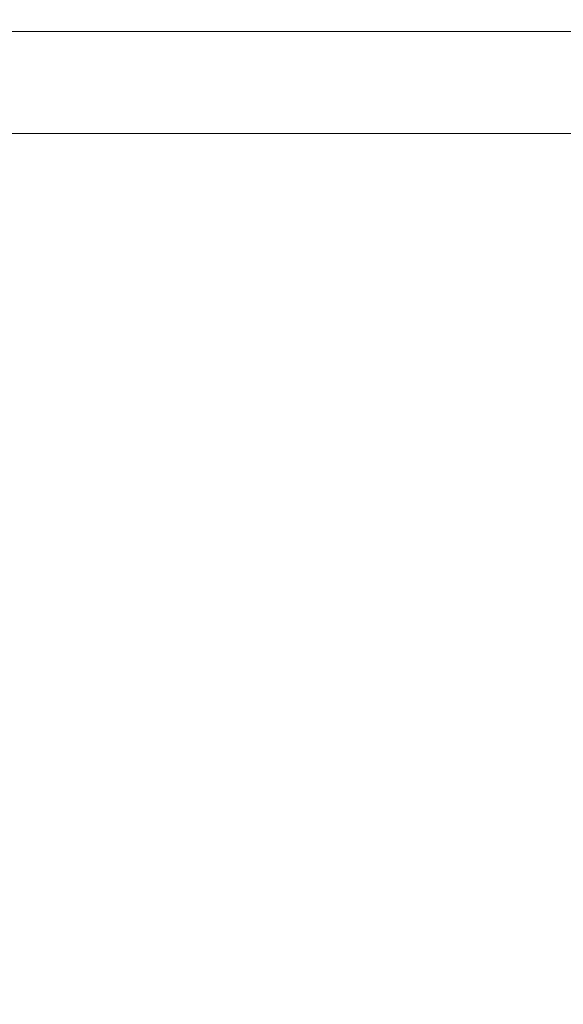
# Model space of a CAD drawing. Header units: millimetres. Extents: x 58537 to 97688, y -8921 to 14216.
# Tile 76 of 189: x 68601 to 68624, y 809 to 851. Entities that reach past the tile are written whole.
import ezdxf

# ---------------------------------------------------------------- set-up
doc = ezdxf.new("R2010")
doc.units = ezdxf.units.MM
doc.header["$MEASUREMENT"] = 0
doc.linetypes.add('Wipeout_Contour', pattern=[1000, 0, -1000])
doc.layers.add('Nowe_A-Armatura', color=7, linetype='Continuous')
doc.layers.add('Nowe_A-Wymiary-Zewnętrzne', color=7, linetype='Continuous')
doc.layers.add('Nowe_A-Armatura_Nr_pióra__1', color=7, linetype='Continuous', lineweight=13)
doc.layers.add('Nowe_A-Wymiary-Zewnętrzne_Nr_pióra__46', color=5, linetype='Continuous', lineweight=15)
doc.layers.add('Nowe_A-Wymiary-Zewnętrzne_Nr_pióra__45', color=7, linetype='Continuous', lineweight=15, true_color=0x40a5ff)
doc.layers.add('Nowe_A-Wymiary-Zewnętrzne_Nr_pióra__85', color=7, linetype='Continuous', lineweight=13, true_color=0x80c2ff)
doc.styles.add('STYL_AUTOMATYCZNY_2', font='arial.ttf')
doc.dimstyles.new('STYL_AUTOMATYCZNY__1', dxfattribs={"dimtxt": 125, "dimasz": 47.5, "dimexe": 0.18, "dimexo": 20, "dimgap": 0, "dimtad": 1, "dimdec": 1, "dimlfac": 0.1, "dimzin": 0, "dimdsep": 46, "dimtxsty": 'STYL_AUTOMATYCZNY_2', "dimblk": 'ARROWHEAD_11', "dimblk1": 'ARROWHEAD_11', "dimblk2": 'ARROWHEAD_11', "dimcen": 0.09, "dimclrd": 256, "dimclre": 256, "dimclrt": 5, "dimadec": 1, "dimazin": 0, "dimtfac": 1, "dimtdec": 4, "dimtmove": 0, "dimatfit": 3, "dimfxl": 0, "dimtolj": 1, "dimtzin": 0, "dimarcsym": 0})

# ---------------------------------------------------------------- blocks, each defined once
blk = doc.blocks.new('ElemPrzekroju_385')
at = {"color": 254, "linetype": 'Wipeout_Contour', "lineweight": 0, "ltscale": 205864.362379}
blk.add_wipeout([(68612.46, 849.85), (68618.31, 849.85), (68618.31, 850)], dxfattribs=at).dxf.layer = 'Nowe_A-Armatura'
at = {"color": 254, "linetype": 'Wipeout_Contour', "lineweight": 0, "ltscale": 205808.177652}
blk.add_wipeout([(68590.91, 827.54), (68601.29, 827.54), (68601.29, 845.67)], dxfattribs=at).dxf.layer = 'Nowe_A-Armatura'
at = {"color": 254, "linetype": 'Wipeout_Contour', "lineweight": 0, "ltscale": 205806.898195}
blk.add_wipeout([(68590.91, 791.78), (68601.29, 791.78), (68601.29, 809.56)], dxfattribs=at).dxf.layer = 'Nowe_A-Armatura'
at = {"color": 254, "linetype": 'Wipeout_Contour', "lineweight": 0, "ltscale": 205859.526995}
blk.add_wipeout([(68618.31, 850), (68612.46, 850), (68612.46, 849.85)], dxfattribs=at).dxf.layer = 'Nowe_A-Armatura'
at = {"color": 254, "linetype": 'Wipeout_Contour', "lineweight": 0, "ltscale": 205799.031644}
blk.add_wipeout([(68601.29, 845.67), (68590.91, 845.67), (68590.91, 827.54)], dxfattribs=at).dxf.layer = 'Nowe_A-Armatura'
at = {"color": 254, "linetype": 'Wipeout_Contour', "lineweight": 0, "ltscale": 205797.738024}
blk.add_wipeout([(68601.29, 809.56), (68590.91, 809.56), (68590.91, 791.78)], dxfattribs=at).dxf.layer = 'Nowe_A-Armatura'
at = {"color": 254, "linetype": 'Wipeout_Contour', "lineweight": 0, "ltscale": 205882.231009}
blk.add_wipeout([(68618.31, 849.85), (68624.32, 849.85), (68624.32, 850)], dxfattribs=at).dxf.layer = 'Nowe_A-Armatura'
at = {"color": 254, "linetype": 'Wipeout_Contour', "lineweight": 0, "ltscale": 205813.731664}
blk.add_wipeout([(68596, 845.67), (68601.29, 845.67), (68601.29, 847.47)], dxfattribs=at).dxf.layer = 'Nowe_A-Armatura'
at = {"color": 254, "linetype": 'Wipeout_Contour', "lineweight": 0, "ltscale": 205877.235636}
blk.add_wipeout([(68624.32, 850), (68618.31, 850), (68618.31, 849.85)], dxfattribs=at).dxf.layer = 'Nowe_A-Armatura'
at = {"color": 254, "linetype": 'Wipeout_Contour', "lineweight": 0, "ltscale": 205809.476543}
blk.add_wipeout([(68601.29, 847.47), (68596, 847.47), (68596, 845.67)], dxfattribs=at).dxf.layer = 'Nowe_A-Armatura'
at = {"color": 254, "linetype": 'Wipeout_Contour', "lineweight": 0, "ltscale": 205813.794375}
blk.add_wipeout([(68596, 847.47), (68601.29, 847.47), (68601.29, 848.95)], dxfattribs=at).dxf.layer = 'Nowe_A-Armatura'
at = {"color": 254, "linetype": 'Wipeout_Contour', "lineweight": 0, "ltscale": 205809.535366}
blk.add_wipeout([(68601.29, 848.95), (68596, 848.95), (68596, 847.47)], dxfattribs=at).dxf.layer = 'Nowe_A-Armatura'
at = {"color": 254, "linetype": 'Wipeout_Contour', "lineweight": 0, "ltscale": 205813.842109}
blk.add_wipeout([(68596, 848.95), (68601.29, 848.95), (68601.29, 849.85)], dxfattribs=at).dxf.layer = 'Nowe_A-Armatura'
at = {"color": 254, "linetype": 'Wipeout_Contour', "lineweight": 0, "ltscale": 205830.020425}
blk.add_wipeout([(68601.29, 845.67), (68606.79, 845.67), (68606.79, 847.47)], dxfattribs=at).dxf.layer = 'Nowe_A-Armatura'
at = {"color": 254, "linetype": 'Wipeout_Contour', "lineweight": 0, "ltscale": 205809.575962}
blk.add_wipeout([(68601.29, 849.85), (68596, 849.85), (68596, 848.95)], dxfattribs=at).dxf.layer = 'Nowe_A-Armatura'
at = {"color": 254, "linetype": 'Wipeout_Contour', "lineweight": 0, "ltscale": 205825.555317}
blk.add_wipeout([(68606.79, 847.47), (68601.29, 847.47), (68601.29, 845.67)], dxfattribs=at).dxf.layer = 'Nowe_A-Armatura'
at = {"color": 254, "linetype": 'Wipeout_Contour', "lineweight": 0, "ltscale": 205813.866252}
blk.add_wipeout([(68596, 849.85), (68601.29, 849.85), (68601.29, 850)], dxfattribs=at).dxf.layer = 'Nowe_A-Armatura'
at = {"color": 254, "linetype": 'Wipeout_Contour', "lineweight": 0, "ltscale": 205830.083132}
blk.add_wipeout([(68601.29, 847.47), (68606.79, 847.47), (68606.79, 848.95)], dxfattribs=at).dxf.layer = 'Nowe_A-Armatura'
at = {"color": 254, "linetype": 'Wipeout_Contour', "lineweight": 0, "ltscale": 205840.895237}
blk.add_wipeout([(68601.29, 827.54), (68612.46, 827.54), (68612.46, 845.67)], dxfattribs=at).dxf.layer = 'Nowe_A-Armatura'
at = {"color": 254, "linetype": 'Wipeout_Contour', "lineweight": 0, "ltscale": 205809.590829}
blk.add_wipeout([(68601.29, 850), (68596, 850), (68596, 849.85)], dxfattribs=at).dxf.layer = 'Nowe_A-Armatura'
at = {"color": 254, "linetype": 'Wipeout_Contour', "lineweight": 0, "ltscale": 205825.614136}
blk.add_wipeout([(68606.79, 848.95), (68601.29, 848.95), (68601.29, 847.47)], dxfattribs=at).dxf.layer = 'Nowe_A-Armatura'
at = {"color": 254, "linetype": 'Wipeout_Contour', "lineweight": 0, "ltscale": 205830.95925}
blk.add_wipeout([(68612.46, 845.67), (68601.29, 845.67), (68601.29, 827.54)], dxfattribs=at).dxf.layer = 'Nowe_A-Armatura'
at = {"layer": 'Nowe_A-Armatura_Nr_pióra__1', "color": 7, "linetype": 'Continuous', "lineweight": 13}
blk.add_line((68601.29, 845.67), (68596, 845.67), dxfattribs=at)
at = {"color": 254, "linetype": 'Wipeout_Contour', "lineweight": 0, "ltscale": 205830.130861}
blk.add_wipeout([(68601.29, 848.95), (68606.79, 848.95), (68606.79, 849.85)], dxfattribs=at).dxf.layer = 'Nowe_A-Armatura'
at = {"color": 254, "linetype": 'Wipeout_Contour', "lineweight": 0, "ltscale": 205846.859145}
blk.add_wipeout([(68606.79, 845.67), (68612.46, 845.67), (68612.46, 847.47)], dxfattribs=at).dxf.layer = 'Nowe_A-Armatura'
at = {"color": 254, "linetype": 'Wipeout_Contour', "lineweight": 0, "ltscale": 205807.527624}
blk.add_wipeout([(68590.91, 809.56), (68601.29, 809.56), (68601.29, 827.54)], dxfattribs=at).dxf.layer = 'Nowe_A-Armatura'
at = {"color": 254, "linetype": 'Wipeout_Contour', "lineweight": 0, "ltscale": 205825.654729}
blk.add_wipeout([(68606.79, 849.85), (68601.29, 849.85), (68601.29, 848.95)], dxfattribs=at).dxf.layer = 'Nowe_A-Armatura'
at = {"color": 254, "linetype": 'Wipeout_Contour', "lineweight": 0, "ltscale": 205842.224047}
blk.add_wipeout([(68612.46, 847.47), (68606.79, 847.47), (68606.79, 845.67)], dxfattribs=at).dxf.layer = 'Nowe_A-Armatura'
at = {"color": 254, "linetype": 'Wipeout_Contour', "lineweight": 0, "ltscale": 205798.374762}
blk.add_wipeout([(68601.29, 827.54), (68590.91, 827.54), (68590.91, 809.56)], dxfattribs=at).dxf.layer = 'Nowe_A-Armatura'
at = {"layer": 'Nowe_A-Armatura_Nr_pióra__1', "color": 7, "linetype": 'Continuous', "lineweight": 13}
blk.add_line((68606.79, 845.67), (68601.29, 845.67), dxfattribs=at)
at = {"color": 254, "linetype": 'Wipeout_Contour', "lineweight": 0, "ltscale": 205830.155003}
blk.add_wipeout([(68601.29, 849.85), (68606.79, 849.85), (68606.79, 850)], dxfattribs=at).dxf.layer = 'Nowe_A-Armatura'
at = {"color": 254, "linetype": 'Wipeout_Contour', "lineweight": 0, "ltscale": 205846.921846}
blk.add_wipeout([(68606.79, 847.47), (68612.46, 847.47), (68612.46, 848.95)], dxfattribs=at).dxf.layer = 'Nowe_A-Armatura'
at = {"color": 254, "linetype": 'Wipeout_Contour', "lineweight": 0, "ltscale": 205839.615983}
blk.add_wipeout([(68601.29, 791.78), (68612.46, 791.78), (68612.46, 809.56)], dxfattribs=at).dxf.layer = 'Nowe_A-Armatura'
at = {"color": 254, "linetype": 'Wipeout_Contour', "lineweight": 0, "ltscale": 205825.669594}
blk.add_wipeout([(68606.79, 850), (68601.29, 850), (68601.29, 849.85)], dxfattribs=at).dxf.layer = 'Nowe_A-Armatura'
at = {"color": 254, "linetype": 'Wipeout_Contour', "lineweight": 0, "ltscale": 205842.28286}
blk.add_wipeout([(68612.46, 848.95), (68606.79, 848.95), (68606.79, 847.47)], dxfattribs=at).dxf.layer = 'Nowe_A-Armatura'
at = {"color": 254, "linetype": 'Wipeout_Contour', "lineweight": 0, "ltscale": 205829.665831}
blk.add_wipeout([(68612.46, 809.56), (68601.29, 809.56), (68601.29, 791.78)], dxfattribs=at).dxf.layer = 'Nowe_A-Armatura'
at = {"layer": 'Nowe_A-Armatura_Nr_pióra__1', "color": 7, "linetype": 'Continuous', "lineweight": 13}
blk.add_line((68596, 850), (68601.29, 850), dxfattribs=at)
at = {"color": 254, "linetype": 'Wipeout_Contour', "lineweight": 0, "ltscale": 205846.969572}
blk.add_wipeout([(68606.79, 848.95), (68612.46, 848.95), (68612.46, 849.85)], dxfattribs=at).dxf.layer = 'Nowe_A-Armatura'
at = {"color": 254, "linetype": 'Wipeout_Contour', "lineweight": 0, "ltscale": 205864.227824}
blk.add_wipeout([(68612.46, 845.67), (68618.31, 845.67), (68618.31, 847.47)], dxfattribs=at).dxf.layer = 'Nowe_A-Armatura'
at = {"color": 254, "linetype": 'Wipeout_Contour', "lineweight": 0, "ltscale": 205842.32345}
blk.add_wipeout([(68612.46, 849.85), (68606.79, 849.85), (68606.79, 848.95)], dxfattribs=at).dxf.layer = 'Nowe_A-Armatura'
at = {"color": 254, "linetype": 'Wipeout_Contour', "lineweight": 0, "ltscale": 205859.412737}
blk.add_wipeout([(68618.31, 847.47), (68612.46, 847.47), (68612.46, 845.67)], dxfattribs=at).dxf.layer = 'Nowe_A-Armatura'
at = {"color": 254, "linetype": 'Wipeout_Contour', "lineweight": 0, "ltscale": 205846.993711}
blk.add_wipeout([(68606.79, 849.85), (68612.46, 849.85), (68612.46, 850)], dxfattribs=at).dxf.layer = 'Nowe_A-Armatura'
at = {"color": 254, "linetype": 'Wipeout_Contour', "lineweight": 0, "ltscale": 205864.29052}
blk.add_wipeout([(68612.46, 847.47), (68618.31, 847.47), (68618.31, 848.95)], dxfattribs=at).dxf.layer = 'Nowe_A-Armatura'
at = {"color": 254, "linetype": 'Wipeout_Contour', "lineweight": 0, "ltscale": 205875.782662}
blk.add_wipeout([(68612.46, 827.54), (68624.32, 827.54), (68624.32, 845.67)], dxfattribs=at).dxf.layer = 'Nowe_A-Armatura'
at = {"color": 254, "linetype": 'Wipeout_Contour', "lineweight": 0, "ltscale": 205842.338315}
blk.add_wipeout([(68612.46, 850), (68606.79, 850), (68606.79, 849.85)], dxfattribs=at).dxf.layer = 'Nowe_A-Armatura'
at = {"color": 254, "linetype": 'Wipeout_Contour', "lineweight": 0, "ltscale": 205859.471546}
blk.add_wipeout([(68618.31, 848.95), (68612.46, 848.95), (68612.46, 847.47)], dxfattribs=at).dxf.layer = 'Nowe_A-Armatura'
at = {"color": 254, "linetype": 'Wipeout_Contour', "lineweight": 0, "ltscale": 205865.156687}
blk.add_wipeout([(68624.32, 845.67), (68612.46, 845.67), (68612.46, 827.54)], dxfattribs=at).dxf.layer = 'Nowe_A-Armatura'
at = {"layer": 'Nowe_A-Armatura_Nr_pióra__1', "color": 7, "linetype": 'Continuous', "lineweight": 13}
for p, q in [((68601.29, 850), (68606.79, 850)), ((68612.46, 845.67), (68606.79, 845.67))]:
    blk.add_line(p, q, dxfattribs=at)
at = {"color": 254, "linetype": 'Wipeout_Contour', "lineweight": 0, "ltscale": 205864.338242}
blk.add_wipeout([(68612.46, 848.95), (68618.31, 848.95), (68618.31, 849.85)], dxfattribs=at).dxf.layer = 'Nowe_A-Armatura'
at = {"color": 254, "linetype": 'Wipeout_Contour', "lineweight": 0, "ltscale": 205882.096466}
blk.add_wipeout([(68618.31, 845.67), (68624.32, 845.67), (68624.32, 847.47)], dxfattribs=at).dxf.layer = 'Nowe_A-Armatura'
at = {"color": 254, "linetype": 'Wipeout_Contour', "lineweight": 0, "ltscale": 205840.245312}
blk.add_wipeout([(68601.29, 809.56), (68612.46, 809.56), (68612.46, 827.54)], dxfattribs=at).dxf.layer = 'Nowe_A-Armatura'
at = {"color": 254, "linetype": 'Wipeout_Contour', "lineweight": 0, "ltscale": 205859.512132}
blk.add_wipeout([(68618.31, 849.85), (68612.46, 849.85), (68612.46, 848.95)], dxfattribs=at).dxf.layer = 'Nowe_A-Armatura'
at = {"color": 254, "linetype": 'Wipeout_Contour', "lineweight": 0, "ltscale": 205877.121388}
blk.add_wipeout([(68624.32, 847.47), (68618.31, 847.47), (68618.31, 845.67)], dxfattribs=at).dxf.layer = 'Nowe_A-Armatura'
at = {"color": 254, "linetype": 'Wipeout_Contour', "lineweight": 0, "ltscale": 205830.30247}
blk.add_wipeout([(68612.46, 827.54), (68601.29, 827.54), (68601.29, 809.56)], dxfattribs=at).dxf.layer = 'Nowe_A-Armatura'
at = {"layer": 'Nowe_A-Armatura_Nr_pióra__1', "color": 7, "linetype": 'Continuous', "lineweight": 13}
for p, q in [((68606.79, 850), (68612.46, 850)), ((68618.31, 845.67), (68612.46, 845.67))]:
    blk.add_line(p, q, dxfattribs=at)
at = {"color": 254, "linetype": 'Wipeout_Contour', "lineweight": 0, "ltscale": 205882.159156}
blk.add_wipeout([(68618.31, 847.47), (68624.32, 847.47), (68624.32, 848.95)], dxfattribs=at).dxf.layer = 'Nowe_A-Armatura'
at = {"color": 254, "linetype": 'Wipeout_Contour', "lineweight": 0, "ltscale": 205874.503626}
blk.add_wipeout([(68612.46, 791.78), (68624.32, 791.78), (68624.32, 809.56)], dxfattribs=at).dxf.layer = 'Nowe_A-Armatura'
at = {"color": 254, "linetype": 'Wipeout_Contour', "lineweight": 0, "ltscale": 205877.180191}
blk.add_wipeout([(68624.32, 848.95), (68618.31, 848.95), (68618.31, 847.47)], dxfattribs=at).dxf.layer = 'Nowe_A-Armatura'
at = {"color": 254, "linetype": 'Wipeout_Contour', "lineweight": 0, "ltscale": 205863.863483}
blk.add_wipeout([(68624.32, 809.56), (68612.46, 809.56), (68612.46, 791.78)], dxfattribs=at).dxf.layer = 'Nowe_A-Armatura'
at = {"color": 254, "linetype": 'Wipeout_Contour', "lineweight": 0, "ltscale": 205882.206874}
blk.add_wipeout([(68618.31, 848.95), (68624.32, 848.95), (68624.32, 849.85)], dxfattribs=at).dxf.layer = 'Nowe_A-Armatura'
at = {"color": 254, "linetype": 'Wipeout_Contour', "lineweight": 0, "ltscale": 205900.385076}
blk.add_wipeout([(68624.32, 845.67), (68630.46, 845.67), (68630.46, 847.47)], dxfattribs=at).dxf.layer = 'Nowe_A-Armatura'
at = {"color": 254, "linetype": 'Wipeout_Contour', "lineweight": 0, "ltscale": 205877.220774}
blk.add_wipeout([(68624.32, 849.85), (68618.31, 849.85), (68618.31, 848.95)], dxfattribs=at).dxf.layer = 'Nowe_A-Armatura'
at = {"color": 254, "linetype": 'Wipeout_Contour', "lineweight": 0, "ltscale": 205895.280005}
blk.add_wipeout([(68630.46, 847.47), (68624.32, 847.47), (68624.32, 845.67)], dxfattribs=at).dxf.layer = 'Nowe_A-Armatura'
at = {"layer": 'Nowe_A-Armatura_Nr_pióra__1', "color": 7, "linetype": 'Continuous', "lineweight": 13}
blk.add_line((68612.46, 850), (68618.31, 850), dxfattribs=at)
at = {"color": 254, "linetype": 'Wipeout_Contour', "lineweight": 0, "ltscale": 205900.447761}
blk.add_wipeout([(68624.32, 847.47), (68630.46, 847.47), (68630.46, 848.95)], dxfattribs=at).dxf.layer = 'Nowe_A-Armatura'
at = {"color": 254, "linetype": 'Wipeout_Contour', "lineweight": 0, "ltscale": 205912.439958}
blk.add_wipeout([(68624.32, 827.54), (68636.72, 827.54), (68636.72, 845.67)], dxfattribs=at).dxf.layer = 'Nowe_A-Armatura'
at = {"color": 254, "linetype": 'Wipeout_Contour', "lineweight": 0, "ltscale": 205895.338803}
blk.add_wipeout([(68630.46, 848.95), (68624.32, 848.95), (68624.32, 847.47)], dxfattribs=at).dxf.layer = 'Nowe_A-Armatura'
at = {"color": 254, "linetype": 'Wipeout_Contour', "lineweight": 0, "ltscale": 205901.273982}
blk.add_wipeout([(68636.72, 845.67), (68624.32, 845.67), (68624.32, 827.54)], dxfattribs=at).dxf.layer = 'Nowe_A-Armatura'
at = {"layer": 'Nowe_A-Armatura_Nr_pióra__1', "color": 7, "linetype": 'Continuous', "lineweight": 13}
for p, q in [((68624.32, 845.67), (68618.31, 845.67)), ((68630.46, 845.67), (68624.32, 845.67))]:
    blk.add_line(p, q, dxfattribs=at)
at = {"color": 254, "linetype": 'Wipeout_Contour', "lineweight": 0, "ltscale": 205900.495474}
blk.add_wipeout([(68624.32, 848.95), (68630.46, 848.95), (68630.46, 849.85)], dxfattribs=at).dxf.layer = 'Nowe_A-Armatura'
at = {"color": 254, "linetype": 'Wipeout_Contour', "lineweight": 0, "ltscale": 205875.132848}
blk.add_wipeout([(68612.46, 809.56), (68624.32, 809.56), (68624.32, 827.54)], dxfattribs=at).dxf.layer = 'Nowe_A-Armatura'
at = {"color": 254, "linetype": 'Wipeout_Contour', "lineweight": 0, "ltscale": 205895.379382}
blk.add_wipeout([(68630.46, 849.85), (68624.32, 849.85), (68624.32, 848.95)], dxfattribs=at).dxf.layer = 'Nowe_A-Armatura'
at = {"color": 254, "linetype": 'Wipeout_Contour', "lineweight": 0, "ltscale": 205864.500017}
blk.add_wipeout([(68624.32, 827.54), (68612.46, 827.54), (68612.46, 809.56)], dxfattribs=at).dxf.layer = 'Nowe_A-Armatura'
at = {"color": 254, "linetype": 'Wipeout_Contour', "lineweight": 0, "ltscale": 205900.519607}
blk.add_wipeout([(68624.32, 849.85), (68630.46, 849.85), (68630.46, 850)], dxfattribs=at).dxf.layer = 'Nowe_A-Armatura'
at = {"color": 254, "linetype": 'Wipeout_Contour', "lineweight": 0, "ltscale": 205911.161149}
blk.add_wipeout([(68624.32, 791.78), (68636.72, 791.78), (68636.72, 809.56)], dxfattribs=at).dxf.layer = 'Nowe_A-Armatura'
at = {"color": 254, "linetype": 'Wipeout_Contour', "lineweight": 0, "ltscale": 205895.394243}
blk.add_wipeout([(68630.46, 850), (68624.32, 850), (68624.32, 849.85)], dxfattribs=at).dxf.layer = 'Nowe_A-Armatura'
at = {"color": 254, "linetype": 'Wipeout_Contour', "lineweight": 0, "ltscale": 205899.981005}
blk.add_wipeout([(68636.72, 809.56), (68624.32, 809.56), (68624.32, 791.78)], dxfattribs=at).dxf.layer = 'Nowe_A-Armatura'
at = {"layer": 'Nowe_A-Armatura_Nr_pióra__1', "color": 7, "linetype": 'Continuous', "lineweight": 13}
for p, q in [((68618.31, 850), (68624.32, 850)), ((68624.32, 850), (68630.46, 850))]:
    blk.add_line(p, q, dxfattribs=at)
at = {"color": 254, "linetype": 'Wipeout_Contour', "lineweight": 0, "ltscale": 205911.790259}
blk.add_wipeout([(68624.32, 809.56), (68636.72, 809.56), (68636.72, 827.54)], dxfattribs=at).dxf.layer = 'Nowe_A-Armatura'
at = {"color": 254, "linetype": 'Wipeout_Contour', "lineweight": 0, "ltscale": 205900.617427}
blk.add_wipeout([(68636.72, 827.54), (68624.32, 827.54), (68624.32, 809.56)], dxfattribs=at).dxf.layer = 'Nowe_A-Armatura'
blk = doc.blocks.new('*D1013')
at = {"layer": 'Nowe_A-Wymiary-Zewnętrzne_Nr_pióra__45', "linetype": 'Continuous', "lineweight": 15, "true_color": 0x40a5ff}
for points in [[(93173.538, 2200), (93174.489, 2195.216), (93177.199, 2191.161), (93181.254, 2188.452), (93186.038, 2187.5), (93190.822, 2188.452), (93194.877, 2191.161), (93197.586, 2195.216), (93198.538, 2200), (93197.586, 2204.784), (93194.877, 2208.839), (93190.822, 2211.548), (93186.038, 2212.5), (93181.254, 2211.548), (93177.199, 2208.839), (93174.489, 2204.784)], [(93173.538, 0), (93174.489, -4.784), (93177.199, -8.839), (93181.254, -11.548), (93186.038, -12.5), (93190.822, -11.548), (93194.877, -8.839), (93197.586, -4.784), (93198.538, 0), (93197.586, 4.784), (93194.877, 8.839), (93190.822, 11.548), (93186.038, 12.5), (93181.254, 11.548), (93177.199, 8.839), (93174.489, 4.784)]]:
    blk.add_hatch(color=161, dxfattribs=at).paths.add_polyline_path(points)
at = {"layer": 'Nowe_A-Wymiary-Zewnętrzne_Nr_pióra__45', "color": 161, "linetype": 'Continuous', "lineweight": 15, "true_color": 0x40a5ff}
for centre in [(93186.038, 2200), (93186.038, 0)]:
    blk.add_circle(centre, 12.5, dxfattribs=at)
at = {"layer": 'Nowe_A-Wymiary-Zewnętrzne_Nr_pióra__85', "color": 151, "linetype": 'Continuous', "lineweight": 13, "true_color": 0x80c2ff}
for p, q in [((93173.538, 2200), (93139.163, 2200)), ((93232.913, 2200), (93198.538, 2200)), ((93186.038, 12.5), (93186.038, 2187.5)), ((93173.538, 0), (93139.163, 0)), ((93232.913, 0), (93198.538, 0))]:
    blk.add_line(p, q, dxfattribs=at)
at = {"layer": 'Nowe_A-Wymiary-Zewnętrzne_Nr_pióra__46', "color": 5, "lineweight": 15, "char_height": 125, "attachment_point": 7, "rotation": 90, "style": 'STYL_AUTOMATYCZNY_2'}
for s, insert in [('\\A1;{\\pql;\\fArial|b0|i0|c238|p0;\\W1.000000;220,0}', (93161.038, 1052.33)), ('\\A1;{\\pql;\\fArial|b0|i0|c238|p0;\\W1.000000;14,0}', (93161.038, 12.5))]:
    blk.add_mtext(s, dxfattribs=dict(at, insert=insert))
blk = doc.blocks.new('ARROWHEAD_11')
at = {"color": 0, "linetype": 'Continuous', "lineweight": 0}
blk.add_line((0, 0), (-1, 0), dxfattribs=at)
at = {"color": 0, "linetype": 'Continuous', "lineweight": 0, "const_width": 0.25, "flags": 128}
blk.add_lwpolyline([(-0.125, 0, 1), (0.125, 0, 1)], format="xyb", close=True, dxfattribs=at)
blk = doc.blocks.new('*D1027')
at = {"layer": 'Nowe_A-Wymiary-Zewnętrzne_Nr_pióra__45', "linetype": 'Continuous', "lineweight": 15, "true_color": 0x40a5ff}
for points in [[(93506.731, 12845.374), (93507.682, 12840.591), (93510.392, 12836.535), (93514.447, 12833.826), (93519.231, 12832.874), (93524.014, 12833.826), (93528.07, 12836.535), (93530.779, 12840.591), (93531.731, 12845.374), (93530.779, 12850.158), (93528.07, 12854.213), (93524.014, 12856.923), (93519.231, 12857.874), (93514.447, 12856.923), (93510.392, 12854.213), (93507.682, 12850.158)], [(93506.731, -450), (93507.682, -454.784), (93510.392, -458.839), (93514.447, -461.548), (93519.231, -462.5), (93524.014, -461.548), (93528.07, -458.839), (93530.779, -454.784), (93531.731, -450), (93530.779, -445.216), (93528.07, -441.161), (93524.014, -438.452), (93519.231, -437.5), (93514.447, -438.452), (93510.392, -441.161), (93507.682, -445.216)]]:
    blk.add_hatch(color=161, dxfattribs=at).paths.add_polyline_path(points)
at = {"layer": 'Nowe_A-Wymiary-Zewnętrzne_Nr_pióra__45', "color": 161, "linetype": 'Continuous', "lineweight": 15, "true_color": 0x40a5ff}
for centre in [(93519.231, 12845.374), (93519.231, -450)]:
    blk.add_circle(centre, 12.5, dxfattribs=at)
at = {"layer": 'Nowe_A-Wymiary-Zewnętrzne_Nr_pióra__85', "color": 151, "linetype": 'Continuous', "lineweight": 13, "true_color": 0x80c2ff}
for p, q in [((93519.231, 12857.874), (93519.231, 12870.374)), ((93506.731, 12845.374), (93472.356, 12845.374)), ((93566.106, 12845.374), (93531.731, 12845.374)), ((93519.231, -437.5), (93519.231, 12832.874)), ((93506.731, -450), (93472.356, -450)), ((93566.106, -450), (93531.731, -450)), ((93519.231, -475), (93519.231, -462.5))]:
    blk.add_line(p, q, dxfattribs=at)
at = {"layer": 'Nowe_A-Wymiary-Zewnętrzne_Nr_pióra__46', "color": 5, "lineweight": 15, "insert": (93494.231, 5911.708), "char_height": 125, "attachment_point": 7, "rotation": 90, "style": 'STYL_AUTOMATYCZNY_2'}
blk.add_mtext('\\A1;{\\pql;\\fArial|b0|i0|c238|p0;\\W1.000000;1\xa0329,5}', dxfattribs=at)
blk = doc.blocks.new('*D1032')
at = {"layer": 'Nowe_A-Wymiary-Zewnętrzne_Nr_pióra__45', "linetype": 'Continuous', "lineweight": 15, "true_color": 0x40a5ff}
for points in [[(90228.509, 2200), (90229.46, 2195.216), (90232.17, 2191.161), (90236.225, 2188.452), (90241.009, 2187.5), (90245.792, 2188.452), (90249.848, 2191.161), (90252.557, 2195.216), (90253.509, 2200), (90252.557, 2204.784), (90249.848, 2208.839), (90245.792, 2211.548), (90241.009, 2212.5), (90236.225, 2211.548), (90232.17, 2208.839), (90229.46, 2204.784)], [(90228.509, 0), (90229.46, -4.784), (90232.17, -8.839), (90236.225, -11.548), (90241.009, -12.5), (90245.792, -11.548), (90249.848, -8.839), (90252.557, -4.784), (90253.509, 0), (90252.557, 4.784), (90249.848, 8.839), (90245.792, 11.548), (90241.009, 12.5), (90236.225, 11.548), (90232.17, 8.839), (90229.46, 4.784)]]:
    blk.add_hatch(color=161, dxfattribs=at).paths.add_polyline_path(points)
at = {"layer": 'Nowe_A-Wymiary-Zewnętrzne_Nr_pióra__45', "color": 161, "linetype": 'Continuous', "lineweight": 15, "true_color": 0x40a5ff}
for centre in [(90241.009, 2200), (90241.009, 0)]:
    blk.add_circle(centre, 12.5, dxfattribs=at)
at = {"layer": 'Nowe_A-Wymiary-Zewnętrzne_Nr_pióra__85', "color": 151, "linetype": 'Continuous', "lineweight": 13, "true_color": 0x80c2ff}
for p, q in [((90228.509, 2200), (90194.134, 2200)), ((90287.884, 2200), (90253.509, 2200)), ((90241.009, 12.5), (90241.009, 2187.5)), ((90228.509, 0), (90194.134, 0)), ((90287.884, 0), (90253.509, 0))]:
    blk.add_line(p, q, dxfattribs=at)
at = {"layer": 'Nowe_A-Wymiary-Zewnętrzne_Nr_pióra__46', "color": 5, "lineweight": 15, "char_height": 125, "attachment_point": 7, "rotation": 90, "style": 'STYL_AUTOMATYCZNY_2'}
for s, insert in [('\\A1;{\\pql;\\fArial|b0|i0|c238|p0;\\W1.000000;34,0}', (90216.009, 1853.85)), ('\\A1;{\\pql;\\fArial|b0|i0|c238|p0;\\W1.000000;220,0}', (90216.009, 718.68))]:
    blk.add_mtext(s, dxfattribs=dict(at, insert=insert))
blk = doc.blocks.new('*D1049')
at = {"layer": 'Nowe_A-Wymiary-Zewnętrzne_Nr_pióra__45', "linetype": 'Continuous', "lineweight": 15, "true_color": 0x40a5ff}
for points in [[(77300.152, 1370), (77301.104, 1365.216), (77303.813, 1361.161), (77307.869, 1358.452), (77312.652, 1357.5), (77317.436, 1358.452), (77321.491, 1361.161), (77324.201, 1365.216), (77325.152, 1370), (77324.201, 1374.784), (77321.491, 1378.839), (77317.436, 1381.548), (77312.652, 1382.5), (77307.869, 1381.548), (77303.813, 1378.839), (77301.104, 1374.784)], [(77300.152, 0), (77301.104, -4.784), (77303.813, -8.839), (77307.869, -11.548), (77312.652, -12.5), (77317.436, -11.548), (77321.491, -8.839), (77324.201, -4.784), (77325.152, 0), (77324.201, 4.784), (77321.491, 8.839), (77317.436, 11.548), (77312.652, 12.5), (77307.869, 11.548), (77303.813, 8.839), (77301.104, 4.784)]]:
    blk.add_hatch(color=161, dxfattribs=at).paths.add_polyline_path(points)
at = {"layer": 'Nowe_A-Wymiary-Zewnętrzne_Nr_pióra__45', "color": 161, "linetype": 'Continuous', "lineweight": 15, "true_color": 0x40a5ff}
for centre in [(77312.652, 1370), (77312.652, 0)]:
    blk.add_circle(centre, 12.5, dxfattribs=at)
at = {"layer": 'Nowe_A-Wymiary-Zewnętrzne_Nr_pióra__85', "color": 151, "linetype": 'Continuous', "lineweight": 13, "true_color": 0x80c2ff}
for p, q in [((77300.152, 1370), (77265.777, 1370)), ((77359.527, 1370), (77325.152, 1370)), ((77312.652, 12.5), (77312.652, 1357.5)), ((77300.152, 0), (77265.777, 0)), ((77359.527, 0), (77325.152, 0))]:
    blk.add_line(p, q, dxfattribs=at)
at = {"layer": 'Nowe_A-Wymiary-Zewnętrzne_Nr_pióra__46', "color": 5, "lineweight": 15, "char_height": 125, "attachment_point": 7, "rotation": 90, "style": 'STYL_AUTOMATYCZNY_2'}
for s, insert in [('\\A1;{\\pql;\\fArial|b0|i0|c238|p0;\\W1.000000;16,0}', (77287.652, 1023.85)), ('\\A1;{\\pql;\\fArial|b0|i0|c238|p0;\\W1.000000;137,0}', (77287.652, 303.68))]:
    blk.add_mtext(s, dxfattribs=dict(at, insert=insert))

msp = doc.modelspace()

# ---------------------------------------------------------------- block references
at = {"layer": 'Nowe_A-Armatura', "lineweight": 0}
msp.add_blockref('ElemPrzekroju_385', (0, 0), dxfattribs=at)

# ---------------------------------------------------------------- next in the draw order: dimensions: what is measured, and where the dimension line sits
at = {"layer": 'Nowe_A-Wymiary-Zewnętrzne', "color": 151, "linetype": 'Continuous', "lineweight": 13, "true_color": 0x80c2ff}
for base, p1, p2, picture, middle in [((93519.231, 12845.374), (63041.84, -450), (64717.212, 12845.374), '*D1027', (93431.731, 6192.829)), ((93186.038, 2200), (58537.267, 0), (64770.072, 2200), '*D1013', (93098.538, 1261.717)), ((90241.009, 2200), (58537.267, 0), (65240.072, 2200), '*D1032', (90153.509, 928.067)), ((77312.652, 1370), (58537.267, 0), (77870.072, 1370), '*D1049', (77225.152, 513.067))]:
    dim = msp.add_linear_dim(base=base, p1=p1, p2=p2, angle=90, dimstyle='STYL_AUTOMATYCZNY__1', dxfattribs=at)
    dim.commit()
    dim.dimension.update_dxf_attribs({"geometry": picture, "text_midpoint": middle, "dimtype": 160, "text_rotation": 90})

doc.saveas('drawing.dxf')
